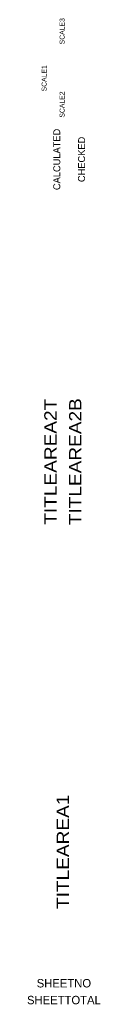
# Paper-space layout 'Summary' of a CAD drawing. Header units: feet. Extents: x 0 to 72.3, y 0 to 22.
# Tile 3 of 3: x 70.9 to 72.3, y 0.7 to 20.6. Entities that reach past the tile are written whole.
import ezdxf
from ezdxf.enums import TextEntityAlignment as Align

# ---------------------------------------------------------------- set-up
doc = ezdxf.new("R2010")
doc.units = ezdxf.units.FT
doc.header["$LTSCALE"] = 50
doc.header["$MEASUREMENT"] = 0
doc.layers.add('SH_Data', color=7, linetype='Continuous')
doc.styles.add('Font 70-Main Title', font='txt', dxfattribs={"width": 1.15, "height": 0.25})
doc.styles.add('Straight-Normal', font='font30.ttf', dxfattribs={"height": 0.14})
doc.styles.add('Straight-Sub Title', font='font30.ttf', dxfattribs={"height": 0.17})

psp = doc.layouts.new('Summary')

# ---------------------------------------------------------------- texts
at = {"layer": 'SH_Data', "style": 'Straight-Normal', "flags": 8}
for tag, text, p in [('SCALE3', '40', (71.574, 20.357)), ('SCALE2', '10', (71.574, 18.878))]:
    psp.add_attdef(tag, text=text, height=0.1, rotation=90, dxfattribs=at).set_placement(p, align=Align.MIDDLE_CENTER)
psp.add_attdef('SCALE1', text='20', height=0.1, rotation=90, dxfattribs=at).set_placement((71.291, 19.407), align=Align.BOTTOM_CENTER)
at = {"layer": 'SH_Data', "style": 'Straight-Normal'}
for tag, text, p in [('CALCULATED', 'CALCULATED', (71.579, 17.77)), ('CHECKED', 'CHECKED', (72.079, 17.77))]:
    psp.add_attdef(tag, text=text, height=0.14, rotation=90, dxfattribs=at).set_placement(p, align=Align.BOTTOM_CENTER)
at = {"layer": 'SH_Data', "style": 'Font 70-Main Title', "width": 1.15, "flags": 8}
for tag, text, p in [('TITLEAREA2T', '106445_RT001 - TOPO SHEET', (71.34, 11.667)), ('TITLEAREA2B', 'TITLE BLOCK TITLE LINE 2', (71.84, 11.667))]:
    psp.add_attdef(tag, text=text, height=0.25, rotation=90, dxfattribs=at).set_placement(p, align=Align.MIDDLE_CENTER)
at = {"layer": 'SH_Data', "style": 'Font 70-Main Title', "width": 1.15}
psp.add_attdef('TITLEAREA1', text='----', height=0.25, rotation=90, dxfattribs=at).set_placement((71.59, 3.792), align=Align.MIDDLE_CENTER)
at = {"layer": 'SH_Data', "style": 'Straight-Sub Title'}
for tag, text, p in [('SHEETNO', '----', (71.611, 1.003)), ('SHEETTOTAL', '125', (71.611, 0.663))]:
    psp.add_attdef(tag, text=text, height=0.17, dxfattribs=at).set_placement(p, align=Align.BOTTOM_CENTER)

doc.saveas('drawing.dxf')
